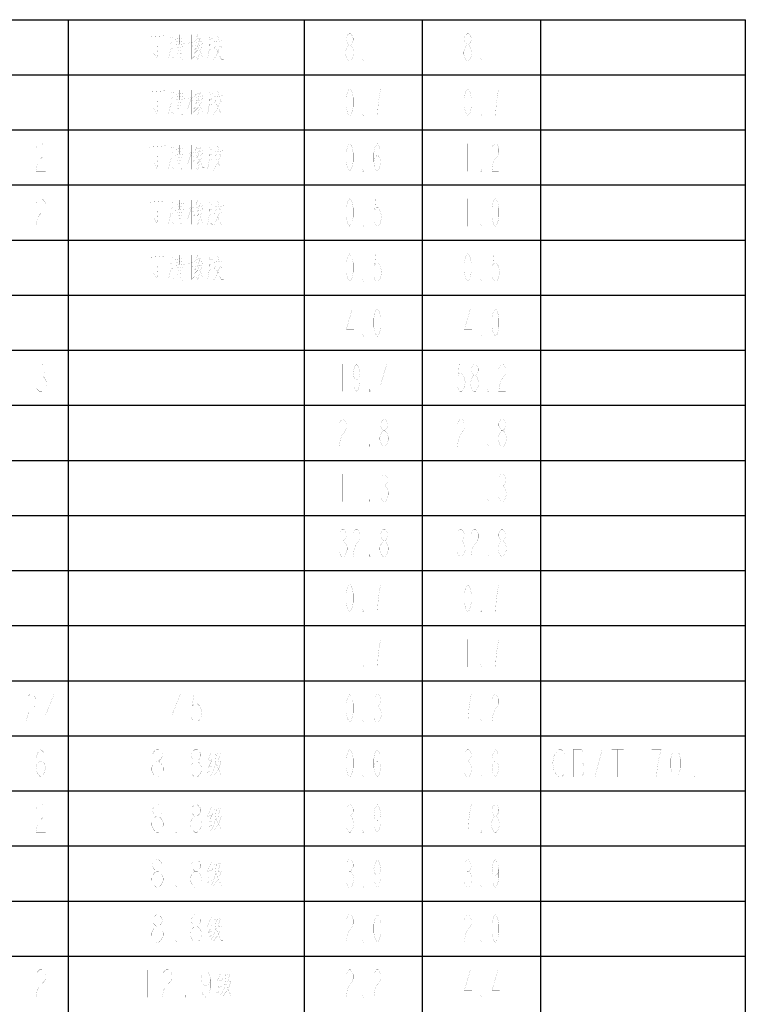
# Model space of a CAD drawing. Header units: millimetres. Extents: x 0 to 8480361154, y -14382841229 to 497.
# Tile 24 of 24: x 723 to 815, y 372 to 497. Entities that reach past the tile are written whole.
import ezdxf

# ---------------------------------------------------------------- set-up
doc = ezdxf.new("R2010")
doc.units = ezdxf.units.MM
doc.header["$LTSCALE"] = 16.335
doc.layers.get('0').update_dxf_attribs({"linetype": 'CONTINUOUS'})
doc.layers.add('040008810005_DXF_TABLE', color=7, linetype='CONTINUOUS')

# ---------------------------------------------------------------- blocks, each defined once
blk = doc.blocks.new('TABLE_BL1', base_point=(609.38, 251.64))
at = {"layer": '040008810005_DXF_TABLE', "color": 2, "linetype": 'Continuous'}
for p, q in [((634.87, 496.64), (814.87, 496.64)), ((728.87, 6.64), (728.87, 496.64)), ((758.87, 6.64), (758.87, 496.64)), ((773.87, 6.64), (773.87, 496.64)), ((788.87, 6.64), (788.87, 496.64)), ((814.87, 6.64), (814.87, 496.64)), ((634.87, 489.64), (814.87, 489.64)), ((634.87, 482.64), (814.87, 482.64)), ((634.87, 475.64), (814.87, 475.64)), ((634.87, 468.64), (814.87, 468.64)), ((634.87, 461.64), (814.87, 461.64)), ((634.87, 454.64), (814.87, 454.64)), ((634.87, 447.64), (814.87, 447.64)), ((634.87, 440.64), (814.87, 440.64)), ((634.87, 433.64), (814.87, 433.64)), ((634.87, 426.64), (814.87, 426.64)), ((634.87, 419.64), (814.87, 419.64)), ((634.87, 412.64), (814.87, 412.64)), ((634.87, 405.64), (814.87, 405.64)), ((634.87, 398.64), (814.87, 398.64)), ((634.87, 391.64), (814.87, 391.64)), ((634.87, 384.64), (814.87, 384.64)), ((634.87, 377.64), (814.87, 377.64))]:
    blk.add_line(p, q, dxfattribs=at)
at = {"layer": '040008810005_DXF_TABLE', "color": 5, "linetype": 'Continuous', "const_width": 0.01}
for points in [[(725.37, 494.89), (725.37, 491.39)], [(739.2, 494.44), (741.18, 494.61)], [(740.25, 494.5), (740.25, 493.42)], [(741.88, 494.61), (741.88, 492.97), (741.59, 491.67)], [(741.88, 494.38), (742.29, 494.44)], [(742.29, 494.61), (742.29, 491.73), (742, 491.9)], [(742.47, 494.16), (743.52, 494.33)], [(742.99, 494.72), (742.99, 493.54)], [(744.51, 494.72), (744.51, 491.62)], [(745.32, 494.72), (744.92, 493.88)], [(745.09, 494.16), (745.62, 494.33)], [(745.67, 494.38), (745.44, 493.88)], [(746.84, 494.38), (746.78, 492.92)], [(747.19, 494.38), (747.19, 491.62)], [(747.83, 494.67), (747.95, 494.16)], [(764.51, 493.43), (764.29, 493.73), (764.18, 494.02), (764.18, 494.31), (764.29, 494.6), (764.51, 494.89), (764.73, 494.89), (764.94, 494.6), (765.05, 494.31), (765.05, 494.02), (764.94, 493.73), (764.73, 493.43)], [(768.12, 494.89), (768.12, 491.39)], [(779.51, 493.43), (779.29, 493.73), (779.18, 494.02), (779.18, 494.31), (779.29, 494.6), (779.51, 494.89), (779.73, 494.89), (779.94, 494.6), (780.05, 494.31), (780.05, 494.02), (779.94, 493.73), (779.73, 493.43)], [(783.12, 494.89), (783.12, 491.39)], [(740.25, 493.42), (740.13, 491.73), (739.72, 492.41)], [(741.88, 493.65), (742.17, 493.76)], [(741.88, 492.97), (742.17, 493.03)], [(742.41, 493.42), (743.69, 493.59)], [(742.64, 493.82), (743.4, 493.93)], [(742.7, 493.2), (742.7, 491.56)], [(742.7, 493.09), (743.4, 493.2)], [(743.4, 493.26), (743.4, 491.51), (743.11, 491.84)], [(744.51, 493.71), (744.04, 492.3)], [(744.1, 493.65), (744.8, 493.82)], [(744.51, 493.48), (744.74, 493.2)], [(745.44, 493.82), (745.32, 493.26), (744.74, 492.63)], [(745.03, 493.76), (745.91, 493.93)], [(745.03, 493.88), (745.03, 493.2)], [(745.03, 493.31), (745.91, 493.48)], [(745.32, 493.2), (745.5, 492.8), (745.5, 492.3), (745.32, 491.56)], [(745.85, 493.14), (745.5, 492.69)], [(745.91, 493.99), (745.85, 493.48)], [(746.84, 494.16), (747.19, 494.22)], [(746.84, 493.48), (747.13, 493.59)], [(748.07, 493.2), (747.89, 492.52), (747.31, 491.51)], [(747.37, 493.82), (748.59, 493.99)], [(747.66, 493.54), (747.37, 492.92)], [(748.07, 493.65), (748.36, 493.03)], [(764.51, 491.39), (764.29, 491.68), (764.18, 491.98), (764.07, 492.27), (764.07, 492.56), (764.18, 492.85), (764.29, 493.14), (764.51, 493.43), (764.73, 493.43), (764.94, 493.14), (765.05, 492.85), (765.16, 492.56), (765.16, 492.27), (765.05, 491.98), (764.94, 491.68), (764.73, 491.39), (764.51, 491.39)], [(779.51, 491.39), (779.29, 491.68), (779.18, 491.98), (779.07, 492.27), (779.07, 492.56), (779.18, 492.85), (779.29, 493.14), (779.51, 493.43), (779.73, 493.43), (779.94, 493.14), (780.05, 492.85), (780.16, 492.56), (780.16, 492.27), (780.05, 491.98), (779.94, 491.68), (779.73, 491.39), (779.51, 491.39)], [(742.7, 492.69), (743.22, 492.8)], [(742.7, 492.3), (743.22, 492.35)], [(745.5, 492.63), (744.62, 491.73)], [(745.44, 492.92), (744.8, 492.3)], [(745.32, 491.56), (745.15, 491.84)], [(745.62, 492.69), (745.91, 491.9), (746.14, 491.9)], [(746.78, 492.92), (746.55, 491.56)], [(746.78, 492.86), (747.13, 492.92)], [(747.19, 491.56), (746.96, 491.79)], [(747.66, 492.97), (748.3, 491.62), (748.59, 491.62)], [(766.37, 491.39), (766.26, 491.39), (766.26, 491.68), (766.37, 491.39)], [(781.37, 491.39), (781.26, 491.39), (781.26, 491.68), (781.37, 491.39)], [(725.37, 487.89), (725.37, 484.39)], [(739.2, 487.44), (741.18, 487.61)], [(740.25, 487.5), (740.25, 486.42)], [(741.88, 487.61), (741.88, 485.97), (741.59, 484.67)], [(741.88, 487.38), (742.29, 487.44)], [(741.88, 486.65), (742.17, 486.76)], [(742.29, 487.61), (742.29, 484.73), (742, 484.9)], [(742.47, 487.16), (743.52, 487.33)], [(742.64, 486.82), (743.4, 486.93)], [(742.99, 487.72), (742.99, 486.54)], [(744.1, 486.65), (744.8, 486.82)], [(744.51, 487.72), (744.51, 484.62)], [(745.44, 486.82), (745.32, 486.26), (744.74, 485.63)], [(745.32, 487.72), (744.92, 486.88)], [(745.03, 486.76), (745.91, 486.93)], [(745.03, 486.88), (745.03, 486.2)], [(745.09, 487.16), (745.62, 487.33)], [(745.67, 487.38), (745.44, 486.88)], [(745.91, 486.99), (745.85, 486.48)], [(746.84, 487.38), (746.78, 485.92)], [(746.84, 487.16), (747.19, 487.22)], [(747.19, 487.38), (747.19, 484.62)], [(747.37, 486.82), (748.59, 486.99)], [(747.83, 487.67), (747.95, 487.16)], [(764.62, 484.39), (764.4, 484.68), (764.29, 484.98), (764.18, 485.56), (764.18, 486.73), (764.29, 487.31), (764.4, 487.6), (764.62, 487.89), (764.84, 487.6), (764.94, 487.31), (765.05, 486.73), (765.05, 485.56), (764.94, 484.98), (764.84, 484.68), (764.62, 484.39)], [(768.12, 484.39), (768.23, 485.85), (768.34, 486.73), (768.44, 487.31), (768.55, 487.89), (767.68, 487.89)], [(779.62, 484.39), (779.4, 484.68), (779.29, 484.98), (779.18, 485.56), (779.18, 486.73), (779.29, 487.31), (779.4, 487.6), (779.62, 487.89), (779.84, 487.6), (779.94, 487.31), (780.05, 486.73), (780.05, 485.56), (779.94, 484.98), (779.84, 484.68), (779.62, 484.39)], [(783.12, 484.39), (783.23, 485.85), (783.34, 486.73), (783.44, 487.31), (783.55, 487.89), (782.68, 487.89)], [(740.25, 486.42), (740.13, 484.73), (739.72, 485.41)], [(741.88, 485.97), (742.17, 486.03)], [(742.41, 486.42), (743.69, 486.59)], [(742.7, 486.2), (742.7, 484.56)], [(742.7, 486.09), (743.4, 486.2)], [(742.7, 485.69), (743.22, 485.8)], [(743.4, 486.26), (743.4, 484.51), (743.11, 484.84)], [(744.51, 486.71), (744.04, 485.3)], [(744.51, 486.48), (744.74, 486.2)], [(745.5, 485.63), (744.62, 484.73)], [(745.44, 485.92), (744.8, 485.3)], [(745.03, 486.31), (745.91, 486.48)], [(745.32, 486.2), (745.5, 485.8), (745.5, 485.3), (745.32, 484.56)], [(745.85, 486.14), (745.5, 485.69)], [(745.62, 485.69), (745.91, 484.9), (746.14, 484.9)], [(746.78, 485.92), (746.55, 484.56)], [(746.78, 485.86), (747.13, 485.92)], [(746.84, 486.48), (747.13, 486.59)], [(748.07, 486.2), (747.89, 485.52), (747.31, 484.51)], [(747.66, 486.54), (747.37, 485.92)], [(747.66, 485.97), (748.3, 484.62), (748.59, 484.62)], [(748.07, 486.65), (748.36, 486.03)], [(742.7, 485.3), (743.22, 485.35)], [(745.32, 484.56), (745.15, 484.84)], [(747.19, 484.56), (746.96, 484.79)], [(766.37, 484.39), (766.26, 484.39), (766.26, 484.68), (766.37, 484.39)], [(781.37, 484.39), (781.26, 484.39), (781.26, 484.68), (781.37, 484.39)], [(724.75, 480.31), (724.91, 480.6), (725.21, 480.89), (725.52, 480.89), (725.83, 480.6), (725.98, 480.31), (725.98, 479.73), (725.83, 479.43), (725.52, 479.14), (725.21, 478.85), (724.91, 478.27), (724.75, 477.39), (725.98, 477.39)], [(739.2, 480.44), (741.18, 480.61)], [(740.25, 480.5), (740.25, 479.42)], [(741.88, 480.61), (741.88, 478.97), (741.59, 477.67)], [(742.29, 480.61), (742.29, 477.73), (742, 477.9)], [(742.99, 480.72), (742.99, 479.54)], [(744.51, 480.72), (744.51, 477.62)], [(745.32, 480.72), (744.92, 479.88)], [(747.83, 480.67), (747.95, 480.16)], [(764.62, 477.39), (764.4, 477.68), (764.29, 477.98), (764.18, 478.56), (764.18, 479.73), (764.29, 480.31), (764.4, 480.6), (764.62, 480.89), (764.84, 480.6), (764.94, 480.31), (765.05, 479.73), (765.05, 478.56), (764.94, 477.98), (764.84, 477.68), (764.62, 477.39)], [(767.68, 478.56), (767.79, 479.14), (768.12, 479.43), (768.44, 479.14), (768.55, 478.56), (768.44, 477.98), (768.34, 477.68), (768.12, 477.39), (767.9, 477.68), (767.79, 477.98), (767.68, 478.56), (767.68, 479.73), (767.79, 480.31), (767.9, 480.6), (768.12, 480.89), (768.34, 480.6), (768.44, 480.31)], [(779.62, 480.89), (779.62, 477.39)], [(782.68, 480.31), (782.79, 480.6), (783.01, 480.89), (783.23, 480.89), (783.44, 480.6), (783.55, 480.31), (783.55, 479.73), (783.44, 479.43), (783.23, 479.14), (783.01, 478.85), (782.79, 478.27), (782.68, 477.39), (783.55, 477.39)], [(740.25, 479.42), (740.13, 477.73), (739.72, 478.41)], [(741.88, 480.38), (742.29, 480.44)], [(741.88, 479.65), (742.17, 479.76)], [(742.41, 479.42), (743.69, 479.59)], [(742.47, 480.16), (743.52, 480.33)], [(742.64, 479.82), (743.4, 479.93)], [(743.4, 479.26), (743.4, 477.51), (743.11, 477.84)], [(744.51, 479.71), (744.04, 478.3)], [(744.1, 479.65), (744.8, 479.82)], [(744.51, 479.48), (744.74, 479.2)], [(745.44, 479.82), (745.32, 479.26), (744.74, 478.63)], [(745.03, 479.76), (745.91, 479.93)], [(745.03, 479.88), (745.03, 479.2)], [(745.03, 479.31), (745.91, 479.48)], [(745.09, 480.16), (745.62, 480.33)], [(745.67, 480.38), (745.44, 479.88)], [(745.91, 479.99), (745.85, 479.48)], [(746.84, 480.38), (746.78, 478.92)], [(746.84, 480.16), (747.19, 480.22)], [(746.84, 479.48), (747.13, 479.59)], [(747.19, 480.38), (747.19, 477.62)], [(747.37, 479.82), (748.59, 479.99)], [(747.66, 479.54), (747.37, 478.92)], [(748.07, 479.65), (748.36, 479.03)], [(741.88, 478.97), (742.17, 479.03)], [(742.7, 479.2), (742.7, 477.56)], [(742.7, 479.09), (743.4, 479.2)], [(742.7, 478.69), (743.22, 478.8)], [(742.7, 478.3), (743.22, 478.35)], [(745.5, 478.63), (744.62, 477.73)], [(745.44, 478.92), (744.8, 478.3)], [(745.32, 479.2), (745.5, 478.8), (745.5, 478.3), (745.32, 477.56)], [(745.85, 479.14), (745.5, 478.69)], [(745.62, 478.69), (745.91, 477.9), (746.14, 477.9)], [(746.78, 478.92), (746.55, 477.56)], [(746.78, 478.86), (747.13, 478.92)], [(748.07, 479.2), (747.89, 478.52), (747.31, 477.51)], [(747.66, 478.97), (748.3, 477.62), (748.59, 477.62)], [(745.32, 477.56), (745.15, 477.84)], [(747.19, 477.56), (746.96, 477.79)], [(766.37, 477.39), (766.26, 477.39), (766.26, 477.68), (766.37, 477.39)], [(781.37, 477.39), (781.26, 477.39), (781.26, 477.68), (781.37, 477.39)], [(724.75, 473.31), (724.91, 473.6), (725.21, 473.89), (725.52, 473.89), (725.83, 473.6), (725.98, 473.31), (725.98, 472.73), (725.83, 472.43), (725.52, 472.14), (725.21, 471.85), (724.91, 471.27), (724.75, 470.39), (725.98, 470.39)], [(739.2, 473.44), (741.18, 473.61)], [(740.25, 473.5), (740.25, 472.42)], [(741.88, 473.61), (741.88, 471.97), (741.59, 470.67)], [(741.88, 473.38), (742.29, 473.44)], [(742.29, 473.61), (742.29, 470.73), (742, 470.9)], [(742.47, 473.16), (743.52, 473.33)], [(742.99, 473.72), (742.99, 472.54)], [(744.51, 473.72), (744.51, 470.62)], [(745.32, 473.72), (744.92, 472.88)], [(745.09, 473.16), (745.62, 473.33)], [(745.67, 473.38), (745.44, 472.88)], [(745.91, 472.99), (745.85, 472.48)], [(746.84, 473.38), (746.78, 471.92)], [(746.84, 473.16), (747.19, 473.22)], [(747.19, 473.38), (747.19, 470.62)], [(747.37, 472.82), (748.59, 472.99)], [(747.83, 473.67), (747.95, 473.16)], [(764.62, 470.39), (764.4, 470.68), (764.29, 470.98), (764.18, 471.56), (764.18, 472.73), (764.29, 473.31), (764.4, 473.6), (764.62, 473.89), (764.84, 473.6), (764.94, 473.31), (765.05, 472.73), (765.05, 471.56), (764.94, 470.98), (764.84, 470.68), (764.62, 470.39)], [(768.55, 473.89), (767.9, 473.89), (767.79, 472.43), (768.01, 472.73), (768.23, 472.73), (768.44, 472.43), (768.55, 472.14), (768.66, 471.56), (768.55, 470.98), (768.44, 470.68), (768.23, 470.39), (768.01, 470.39), (767.79, 470.68), (767.68, 470.98)], [(779.62, 473.89), (779.62, 470.39)], [(783.12, 470.39), (782.9, 470.68), (782.79, 470.98), (782.68, 471.56), (782.68, 472.73), (782.79, 473.31), (782.9, 473.6), (783.12, 473.89), (783.34, 473.6), (783.44, 473.31), (783.55, 472.73), (783.55, 471.56), (783.44, 470.98), (783.34, 470.68), (783.12, 470.39)], [(740.25, 472.42), (740.13, 470.73), (739.72, 471.41)], [(741.88, 472.65), (742.17, 472.76)], [(741.88, 471.97), (742.17, 472.03)], [(742.41, 472.42), (743.69, 472.59)], [(742.64, 472.82), (743.4, 472.93)], [(742.7, 472.2), (742.7, 470.56)], [(742.7, 472.09), (743.4, 472.2)], [(742.7, 471.69), (743.22, 471.8)], [(743.4, 472.26), (743.4, 470.51), (743.11, 470.84)], [(744.51, 472.71), (744.04, 471.3)], [(744.1, 472.65), (744.8, 472.82)], [(744.51, 472.48), (744.74, 472.2)], [(745.44, 472.82), (745.32, 472.26), (744.74, 471.63)], [(745.44, 471.92), (744.8, 471.3)], [(745.03, 472.76), (745.91, 472.93)], [(745.03, 472.88), (745.03, 472.2)], [(745.03, 472.31), (745.91, 472.48)], [(745.32, 472.2), (745.5, 471.8), (745.5, 471.3), (745.32, 470.56)], [(745.85, 472.14), (745.5, 471.69)], [(746.78, 471.92), (746.55, 470.56)], [(746.78, 471.86), (747.13, 471.92)], [(746.84, 472.48), (747.13, 472.59)], [(748.07, 472.2), (747.89, 471.52), (747.31, 470.51)], [(747.66, 472.54), (747.37, 471.92)], [(747.66, 471.97), (748.3, 470.62), (748.59, 470.62)], [(748.07, 472.65), (748.36, 472.03)], [(742.7, 471.3), (743.22, 471.35)], [(745.5, 471.63), (744.62, 470.73)], [(745.32, 470.56), (745.15, 470.84)], [(745.62, 471.69), (745.91, 470.9), (746.14, 470.9)], [(747.19, 470.56), (746.96, 470.79)], [(766.37, 470.39), (766.26, 470.39), (766.26, 470.68), (766.37, 470.39)], [(781.37, 470.39), (781.26, 470.39), (781.26, 470.68), (781.37, 470.39)], [(725.37, 466.89), (725.37, 463.39)], [(764.62, 463.39), (764.4, 463.68), (764.29, 463.98), (764.18, 464.56), (764.18, 465.73), (764.29, 466.31), (764.4, 466.6), (764.62, 466.89), (764.84, 466.6), (764.94, 466.31), (765.05, 465.73), (765.05, 464.56), (764.94, 463.98), (764.84, 463.68), (764.62, 463.39)], [(768.55, 466.89), (767.9, 466.89), (767.79, 465.43), (768.01, 465.73), (768.23, 465.73), (768.44, 465.43), (768.55, 465.14), (768.66, 464.56), (768.55, 463.98), (768.44, 463.68), (768.23, 463.39), (768.01, 463.39), (767.79, 463.68), (767.68, 463.98)], [(779.62, 463.39), (779.4, 463.68), (779.29, 463.98), (779.18, 464.56), (779.18, 465.73), (779.29, 466.31), (779.4, 466.6), (779.62, 466.89), (779.84, 466.6), (779.94, 466.31), (780.05, 465.73), (780.05, 464.56), (779.94, 463.98), (779.84, 463.68), (779.62, 463.39)], [(783.55, 466.89), (782.9, 466.89), (782.79, 465.43), (783.01, 465.73), (783.23, 465.73), (783.44, 465.43), (783.55, 465.14), (783.66, 464.56), (783.55, 463.98), (783.44, 463.68), (783.23, 463.39), (783.01, 463.39), (782.79, 463.68), (782.68, 463.98)], [(739.2, 466.44), (741.18, 466.61)], [(740.25, 466.5), (740.25, 465.42)], [(741.88, 466.61), (741.88, 464.97), (741.59, 463.67)], [(741.88, 466.38), (742.29, 466.44)], [(741.88, 465.65), (742.17, 465.76)], [(742.29, 466.61), (742.29, 463.73), (742, 463.9)], [(742.41, 465.42), (743.69, 465.59)], [(742.47, 466.16), (743.52, 466.33)], [(742.64, 465.82), (743.4, 465.93)], [(742.99, 466.72), (742.99, 465.54)], [(744.51, 465.71), (744.04, 464.3)], [(744.1, 465.65), (744.8, 465.82)], [(744.51, 466.72), (744.51, 463.62)], [(744.51, 465.48), (744.74, 465.2)], [(745.44, 465.82), (745.32, 465.26), (744.74, 464.63)], [(745.32, 466.72), (744.92, 465.88)], [(745.03, 465.76), (745.91, 465.93)], [(745.03, 465.88), (745.03, 465.2)], [(745.03, 465.31), (745.91, 465.48)], [(745.09, 466.16), (745.62, 466.33)], [(745.67, 466.38), (745.44, 465.88)], [(745.91, 465.99), (745.85, 465.48)], [(746.84, 466.38), (746.78, 464.92)], [(746.84, 466.16), (747.19, 466.22)], [(746.84, 465.48), (747.13, 465.59)], [(747.19, 466.38), (747.19, 463.62)], [(747.37, 465.82), (748.59, 465.99)], [(747.66, 465.54), (747.37, 464.92)], [(747.83, 466.67), (747.95, 466.16)], [(748.07, 465.65), (748.36, 465.03)], [(740.25, 465.42), (740.13, 463.73), (739.72, 464.41)], [(741.88, 464.97), (742.17, 465.03)], [(742.7, 465.2), (742.7, 463.56)], [(742.7, 465.09), (743.4, 465.2)], [(742.7, 464.69), (743.22, 464.8)], [(742.7, 464.3), (743.22, 464.35)], [(743.4, 465.26), (743.4, 463.51), (743.11, 463.84)], [(745.5, 464.63), (744.62, 463.73)], [(745.44, 464.92), (744.8, 464.3)], [(745.32, 465.2), (745.5, 464.8), (745.5, 464.3), (745.32, 463.56)], [(745.85, 465.14), (745.5, 464.69)], [(745.62, 464.69), (745.91, 463.9), (746.14, 463.9)], [(746.78, 464.92), (746.55, 463.56)], [(746.78, 464.86), (747.13, 464.92)], [(748.07, 465.2), (747.89, 464.52), (747.31, 463.51)], [(747.66, 464.97), (748.3, 463.62), (748.59, 463.62)], [(745.32, 463.56), (745.15, 463.84)], [(747.19, 463.56), (746.96, 463.79)], [(766.37, 463.39), (766.26, 463.39), (766.26, 463.68), (766.37, 463.39)], [(781.37, 463.39), (781.26, 463.39), (781.26, 463.68), (781.37, 463.39)], [(725.37, 459.89), (725.37, 456.39)], [(764.94, 456.39), (764.94, 459.89), (764.18, 457.27), (765.16, 457.27)], [(768.12, 456.39), (767.9, 456.68), (767.79, 456.98), (767.68, 457.56), (767.68, 458.73), (767.79, 459.31), (767.9, 459.6), (768.12, 459.89), (768.34, 459.6), (768.44, 459.31), (768.55, 458.73), (768.55, 457.56), (768.44, 456.98), (768.34, 456.68), (768.12, 456.39)], [(779.94, 456.39), (779.94, 459.89), (779.18, 457.27), (780.16, 457.27)], [(783.12, 456.39), (782.9, 456.68), (782.79, 456.98), (782.68, 457.56), (782.68, 458.73), (782.79, 459.31), (782.9, 459.6), (783.12, 459.89), (783.34, 459.6), (783.44, 459.31), (783.55, 458.73), (783.55, 457.56), (783.44, 456.98), (783.34, 456.68), (783.12, 456.39)], [(766.37, 456.39), (766.26, 456.39), (766.26, 456.68), (766.37, 456.39)], [(781.37, 456.39), (781.26, 456.39), (781.26, 456.68), (781.37, 456.39)], [(724.91, 452.6), (725.21, 452.89), (725.52, 452.89), (725.83, 452.6), (725.98, 452.31), (725.98, 452.02), (725.83, 451.73), (725.52, 451.43), (725.83, 451.14), (725.98, 450.85), (726.13, 450.56), (726.13, 450.27), (725.98, 449.98), (725.83, 449.68), (725.52, 449.39), (725.21, 449.39), (724.91, 449.68), (724.75, 449.98)], [(763.74, 452.89), (763.74, 449.39)], [(765.93, 451.73), (765.82, 451.14), (765.49, 450.85), (765.16, 451.14), (765.05, 451.73), (765.16, 452.31), (765.27, 452.6), (765.49, 452.89), (765.71, 452.6), (765.82, 452.31), (765.93, 451.73), (765.93, 450.56), (765.82, 449.98), (765.71, 449.68), (765.49, 449.39), (765.27, 449.68), (765.16, 449.98)], [(769.32, 449.39), (769.32, 452.89), (768.55, 450.27), (769.54, 450.27)], [(779.18, 452.89), (778.52, 452.89), (778.41, 451.43), (778.63, 451.73), (778.85, 451.73), (779.07, 451.43), (779.18, 451.14), (779.29, 450.56), (779.18, 449.98), (779.07, 449.68), (778.85, 449.39), (778.63, 449.39), (778.41, 449.68), (778.3, 449.98)], [(780.38, 451.43), (780.16, 451.73), (780.05, 452.02), (780.05, 452.31), (780.16, 452.6), (780.38, 452.89), (780.6, 452.89), (780.82, 452.6), (780.93, 452.31), (780.93, 452.02), (780.82, 451.73), (780.6, 451.43)], [(783.55, 452.31), (783.66, 452.6), (783.88, 452.89), (784.1, 452.89), (784.32, 452.6), (784.43, 452.31), (784.43, 451.73), (784.32, 451.43), (784.1, 451.14), (783.88, 450.85), (783.66, 450.27), (783.55, 449.39), (784.43, 449.39)], [(725.21, 451.43), (725.52, 451.43)], [(780.38, 449.39), (780.16, 449.68), (780.05, 449.98), (779.94, 450.27), (779.94, 450.56), (780.05, 450.85), (780.16, 451.14), (780.38, 451.43), (780.6, 451.43), (780.82, 451.14), (780.93, 450.85), (781.04, 450.56), (781.04, 450.27), (780.93, 449.98), (780.82, 449.68), (780.6, 449.39), (780.38, 449.39)], [(767.24, 449.39), (767.13, 449.39), (767.13, 449.68), (767.24, 449.39)], [(782.24, 449.39), (782.13, 449.39), (782.13, 449.68), (782.24, 449.39)], [(725.37, 445.89), (725.37, 442.39)], [(763.3, 445.31), (763.41, 445.6), (763.63, 445.89), (763.85, 445.89), (764.07, 445.6), (764.18, 445.31), (764.18, 444.73), (764.07, 444.43), (763.85, 444.14), (763.63, 443.85), (763.41, 443.27), (763.3, 442.39), (764.18, 442.39)], [(765.49, 445.89), (765.49, 442.39)], [(768.88, 444.43), (768.66, 444.73), (768.55, 445.02), (768.55, 445.31), (768.66, 445.6), (768.88, 445.89), (769.1, 445.89), (769.32, 445.6), (769.43, 445.31), (769.43, 445.02), (769.32, 444.73), (769.1, 444.43)], [(778.3, 445.31), (778.41, 445.6), (778.63, 445.89), (778.85, 445.89), (779.07, 445.6), (779.18, 445.31), (779.18, 444.73), (779.07, 444.43), (778.85, 444.14), (778.63, 443.85), (778.41, 443.27), (778.3, 442.39), (779.18, 442.39)], [(780.49, 445.89), (780.49, 442.39)], [(783.88, 444.43), (783.66, 444.73), (783.55, 445.02), (783.55, 445.31), (783.66, 445.6), (783.88, 445.89), (784.1, 445.89), (784.32, 445.6), (784.43, 445.31), (784.43, 445.02), (784.32, 444.73), (784.1, 444.43)], [(768.88, 442.39), (768.66, 442.68), (768.55, 442.98), (768.44, 443.27), (768.44, 443.56), (768.55, 443.85), (768.66, 444.14), (768.88, 444.43), (769.1, 444.43), (769.32, 444.14), (769.43, 443.85), (769.54, 443.56), (769.54, 443.27), (769.43, 442.98), (769.32, 442.68), (769.1, 442.39), (768.88, 442.39)], [(783.88, 442.39), (783.66, 442.68), (783.55, 442.98), (783.44, 443.27), (783.44, 443.56), (783.55, 443.85), (783.66, 444.14), (783.88, 444.43), (784.1, 444.43), (784.32, 444.14), (784.43, 443.85), (784.54, 443.56), (784.54, 443.27), (784.43, 442.98), (784.32, 442.68), (784.1, 442.39), (783.88, 442.39)], [(767.24, 442.39), (767.13, 442.39), (767.13, 442.68), (767.24, 442.39)], [(782.24, 442.39), (782.13, 442.39), (782.13, 442.68), (782.24, 442.39)], [(725.37, 438.89), (725.37, 435.39)], [(763.74, 438.89), (763.74, 435.39)], [(765.49, 438.89), (765.49, 435.39)], [(768.66, 438.6), (768.88, 438.89), (769.1, 438.89), (769.32, 438.6), (769.43, 438.31), (769.43, 438.02), (769.32, 437.73), (769.1, 437.43), (769.32, 437.14), (769.43, 436.85), (769.54, 436.56), (769.54, 436.27), (769.43, 435.98), (769.32, 435.68), (769.1, 435.39), (768.88, 435.39), (768.66, 435.68), (768.55, 435.98)], [(778.74, 438.89), (778.74, 435.39)], [(780.49, 438.89), (780.49, 435.39)], [(783.66, 438.6), (783.88, 438.89), (784.1, 438.89), (784.32, 438.6), (784.43, 438.31), (784.43, 438.02), (784.32, 437.73), (784.1, 437.43), (784.32, 437.14), (784.43, 436.85), (784.54, 436.56), (784.54, 436.27), (784.43, 435.98), (784.32, 435.68), (784.1, 435.39), (783.88, 435.39), (783.66, 435.68), (783.55, 435.98)], [(768.88, 437.43), (769.1, 437.43)], [(783.88, 437.43), (784.1, 437.43)], [(767.24, 435.39), (767.13, 435.39), (767.13, 435.68), (767.24, 435.39)], [(782.24, 435.39), (782.13, 435.39), (782.13, 435.68), (782.24, 435.39)], [(725.37, 431.89), (725.37, 428.39)], [(763.41, 431.6), (763.63, 431.89), (763.85, 431.89), (764.07, 431.6), (764.18, 431.31), (764.18, 431.02), (764.07, 430.73), (763.85, 430.43), (764.07, 430.14), (764.18, 429.85), (764.29, 429.56), (764.29, 429.27), (764.18, 428.98), (764.07, 428.68), (763.85, 428.39), (763.63, 428.39), (763.41, 428.68), (763.3, 428.98)], [(765.05, 431.31), (765.16, 431.6), (765.38, 431.89), (765.6, 431.89), (765.82, 431.6), (765.93, 431.31), (765.93, 430.73), (765.82, 430.43), (765.6, 430.14), (765.38, 429.85), (765.16, 429.27), (765.05, 428.39), (765.93, 428.39)], [(768.88, 430.43), (768.66, 430.73), (768.55, 431.02), (768.55, 431.31), (768.66, 431.6), (768.88, 431.89), (769.1, 431.89), (769.32, 431.6), (769.43, 431.31), (769.43, 431.02), (769.32, 430.73), (769.1, 430.43)], [(778.41, 431.6), (778.63, 431.89), (778.85, 431.89), (779.07, 431.6), (779.18, 431.31), (779.18, 431.02), (779.07, 430.73), (778.85, 430.43), (779.07, 430.14), (779.18, 429.85), (779.29, 429.56), (779.29, 429.27), (779.18, 428.98), (779.07, 428.68), (778.85, 428.39), (778.63, 428.39), (778.41, 428.68), (778.3, 428.98)], [(780.05, 431.31), (780.16, 431.6), (780.38, 431.89), (780.6, 431.89), (780.82, 431.6), (780.93, 431.31), (780.93, 430.73), (780.82, 430.43), (780.6, 430.14), (780.38, 429.85), (780.16, 429.27), (780.05, 428.39), (780.93, 428.39)], [(783.88, 430.43), (783.66, 430.73), (783.55, 431.02), (783.55, 431.31), (783.66, 431.6), (783.88, 431.89), (784.1, 431.89), (784.32, 431.6), (784.43, 431.31), (784.43, 431.02), (784.32, 430.73), (784.1, 430.43)], [(763.63, 430.43), (763.85, 430.43)], [(768.88, 428.39), (768.66, 428.68), (768.55, 428.98), (768.44, 429.27), (768.44, 429.56), (768.55, 429.85), (768.66, 430.14), (768.88, 430.43), (769.1, 430.43), (769.32, 430.14), (769.43, 429.85), (769.54, 429.56), (769.54, 429.27), (769.43, 428.98), (769.32, 428.68), (769.1, 428.39), (768.88, 428.39)], [(778.63, 430.43), (778.85, 430.43)], [(783.88, 428.39), (783.66, 428.68), (783.55, 428.98), (783.44, 429.27), (783.44, 429.56), (783.55, 429.85), (783.66, 430.14), (783.88, 430.43), (784.1, 430.43), (784.32, 430.14), (784.43, 429.85), (784.54, 429.56), (784.54, 429.27), (784.43, 428.98), (784.32, 428.68), (784.1, 428.39), (783.88, 428.39)], [(767.24, 428.39), (767.13, 428.39), (767.13, 428.68), (767.24, 428.39)], [(782.24, 428.39), (782.13, 428.39), (782.13, 428.68), (782.24, 428.39)], [(725.37, 424.89), (725.37, 421.39)], [(764.62, 421.39), (764.4, 421.68), (764.29, 421.98), (764.18, 422.56), (764.18, 423.73), (764.29, 424.31), (764.4, 424.6), (764.62, 424.89), (764.84, 424.6), (764.94, 424.31), (765.05, 423.73), (765.05, 422.56), (764.94, 421.98), (764.84, 421.68), (764.62, 421.39)], [(768.12, 421.39), (768.23, 422.85), (768.34, 423.73), (768.44, 424.31), (768.55, 424.89), (767.68, 424.89)], [(779.62, 421.39), (779.4, 421.68), (779.29, 421.98), (779.18, 422.56), (779.18, 423.73), (779.29, 424.31), (779.4, 424.6), (779.62, 424.89), (779.84, 424.6), (779.94, 424.31), (780.05, 423.73), (780.05, 422.56), (779.94, 421.98), (779.84, 421.68), (779.62, 421.39)], [(783.12, 421.39), (783.23, 422.85), (783.34, 423.73), (783.44, 424.31), (783.55, 424.89), (782.68, 424.89)], [(766.37, 421.39), (766.26, 421.39), (766.26, 421.68), (766.37, 421.39)], [(781.37, 421.39), (781.26, 421.39), (781.26, 421.68), (781.37, 421.39)], [(725.37, 417.89), (725.37, 414.39)], [(764.62, 417.89), (764.62, 414.39)], [(768.12, 414.39), (768.23, 415.85), (768.34, 416.73), (768.44, 417.31), (768.55, 417.89), (767.68, 417.89)], [(779.62, 417.89), (779.62, 414.39)], [(783.12, 414.39), (783.23, 415.85), (783.34, 416.73), (783.44, 417.31), (783.55, 417.89), (782.68, 417.89)], [(766.37, 414.39), (766.26, 414.39), (766.26, 414.68), (766.37, 414.39)], [(781.37, 414.39), (781.26, 414.39), (781.26, 414.68), (781.37, 414.39)], [(723.53, 410.31), (723.68, 410.6), (723.99, 410.89), (724.29, 410.89), (724.6, 410.6), (724.75, 410.31), (724.75, 409.73), (724.6, 409.43), (724.29, 409.14), (723.99, 408.85), (723.68, 408.27), (723.53, 407.39), (724.75, 407.39)], [(727.05, 407.39), (727.05, 410.89), (725.98, 408.27), (727.36, 408.27)], [(743.1, 407.39), (743.1, 410.89), (742.03, 408.27), (743.41, 408.27)], [(745.7, 410.89), (744.79, 410.89), (744.63, 409.43), (744.94, 409.73), (745.24, 409.73), (745.55, 409.43), (745.7, 409.14), (745.86, 408.56), (745.7, 407.98), (745.55, 407.68), (745.24, 407.39), (744.94, 407.39), (744.63, 407.68), (744.48, 407.98)], [(764.62, 407.39), (764.4, 407.68), (764.29, 407.98), (764.18, 408.56), (764.18, 409.73), (764.29, 410.31), (764.4, 410.6), (764.62, 410.89), (764.84, 410.6), (764.94, 410.31), (765.05, 409.73), (765.05, 408.56), (764.94, 407.98), (764.84, 407.68), (764.62, 407.39)], [(767.79, 410.6), (768.01, 410.89), (768.23, 410.89), (768.44, 410.6), (768.55, 410.31), (768.55, 410.02), (768.44, 409.73), (768.23, 409.43), (768.44, 409.14), (768.55, 408.85), (768.66, 408.56), (768.66, 408.27), (768.55, 407.98), (768.44, 407.68), (768.23, 407.39), (768.01, 407.39), (767.79, 407.68), (767.68, 407.98)], [(779.62, 407.39), (779.73, 408.85), (779.84, 409.73), (779.94, 410.31), (780.05, 410.89), (779.18, 410.89)], [(782.68, 410.31), (782.79, 410.6), (783.01, 410.89), (783.23, 410.89), (783.44, 410.6), (783.55, 410.31), (783.55, 409.73), (783.44, 409.43), (783.23, 409.14), (783.01, 408.85), (782.79, 408.27), (782.68, 407.39), (783.55, 407.39)], [(768.01, 409.43), (768.23, 409.43)], [(766.37, 407.39), (766.26, 407.39), (766.26, 407.68), (766.37, 407.39)], [(781.37, 407.39), (781.26, 407.39), (781.26, 407.68), (781.37, 407.39)], [(724.75, 401.56), (724.91, 402.14), (725.37, 402.43), (725.83, 402.14), (725.98, 401.56), (725.83, 400.98), (725.67, 400.68), (725.37, 400.39), (725.06, 400.68), (724.91, 400.98), (724.75, 401.56), (724.75, 402.73), (724.91, 403.31), (725.06, 403.6), (725.37, 403.89), (725.67, 403.6), (725.83, 403.31)], [(740.04, 402.43), (739.73, 402.73), (739.58, 403.02), (739.58, 403.31), (739.73, 403.6), (740.04, 403.89), (740.34, 403.89), (740.65, 403.6), (740.8, 403.31), (740.8, 403.02), (740.65, 402.73), (740.34, 402.43)], [(744.94, 402.43), (744.63, 402.73), (744.48, 403.02), (744.48, 403.31), (744.63, 403.6), (744.94, 403.89), (745.24, 403.89), (745.55, 403.6), (745.7, 403.31), (745.7, 403.02), (745.55, 402.73), (745.24, 402.43)], [(747.02, 403.55), (746.55, 402.42)], [(747.66, 403.22), (747.48, 401.69), (747.25, 401.07), (746.96, 400.62)], [(747.37, 403.27), (748.12, 403.38)], [(748.18, 403.44), (747.89, 402.37)], [(764.62, 400.39), (764.4, 400.68), (764.29, 400.98), (764.18, 401.56), (764.18, 402.73), (764.29, 403.31), (764.4, 403.6), (764.62, 403.89), (764.84, 403.6), (764.94, 403.31), (765.05, 402.73), (765.05, 401.56), (764.94, 400.98), (764.84, 400.68), (764.62, 400.39)], [(767.68, 401.56), (767.79, 402.14), (768.12, 402.43), (768.44, 402.14), (768.55, 401.56), (768.44, 400.98), (768.34, 400.68), (768.12, 400.39), (767.9, 400.68), (767.79, 400.98), (767.68, 401.56), (767.68, 402.73), (767.79, 403.31), (767.9, 403.6), (768.12, 403.89), (768.34, 403.6), (768.44, 403.31)], [(779.29, 403.6), (779.51, 403.89), (779.73, 403.89), (779.94, 403.6), (780.05, 403.31), (780.05, 403.02), (779.94, 402.73), (779.73, 402.43), (779.94, 402.14), (780.05, 401.85), (780.16, 401.56), (780.16, 401.27), (780.05, 400.98), (779.94, 400.68), (779.73, 400.39), (779.51, 400.39), (779.29, 400.68), (779.18, 400.98)], [(782.68, 401.56), (782.79, 402.14), (783.12, 402.43), (783.44, 402.14), (783.55, 401.56), (783.44, 400.98), (783.34, 400.68), (783.12, 400.39), (782.9, 400.68), (782.79, 400.98), (782.68, 401.56), (782.68, 402.73), (782.79, 403.31), (782.9, 403.6), (783.12, 403.89), (783.34, 403.6), (783.44, 403.31)], [(791.32, 402.14), (791.93, 402.14), (791.93, 400.98), (791.78, 400.68), (791.47, 400.39), (791.16, 400.39), (790.86, 400.68), (790.7, 400.98), (790.55, 401.27), (790.4, 402.14), (790.55, 403.02), (790.7, 403.31), (790.86, 403.6), (791.16, 403.89), (791.47, 403.89), (791.78, 403.6), (791.93, 403.31)], [(793, 403.89), (793, 400.39), (794.07, 400.39), (794.23, 400.68), (794.38, 400.98), (794.38, 401.85), (794.23, 402.14), (794.07, 402.43), (794.23, 402.73), (794.23, 403.6), (794.07, 403.89), (793, 403.89)], [(795.76, 400.39), (796.68, 403.89)], [(797.9, 403.89), (799.43, 403.89)], [(798.67, 403.89), (798.67, 400.39)], [(803.57, 400.39), (803.72, 401.85), (803.87, 402.73), (804.03, 403.31), (804.18, 403.89), (802.95, 403.89)], [(806.02, 400.39), (805.71, 400.68), (805.56, 400.98), (805.4, 401.56), (805.4, 402.73), (805.56, 403.31), (805.71, 403.6), (806.02, 403.89), (806.32, 403.6), (806.48, 403.31), (806.63, 402.73), (806.63, 401.56), (806.48, 400.98), (806.32, 400.68), (806.02, 400.39)], [(810.92, 403.89), (810.92, 400.39)], [(740.04, 400.39), (739.73, 400.68), (739.58, 400.98), (739.43, 401.27), (739.43, 401.56), (739.58, 401.85), (739.73, 402.14), (740.04, 402.43), (740.34, 402.43), (740.65, 402.14), (740.8, 401.85), (740.96, 401.56), (740.96, 401.27), (740.8, 400.98), (740.65, 400.68), (740.34, 400.39), (740.04, 400.39)], [(744.94, 400.39), (744.63, 400.68), (744.48, 400.98), (744.33, 401.27), (744.33, 401.56), (744.48, 401.85), (744.63, 402.14), (744.94, 402.43), (745.24, 402.43), (745.55, 402.14), (745.7, 401.85), (745.86, 401.56), (745.86, 401.27), (745.7, 400.98), (745.55, 400.68), (745.24, 400.39), (744.94, 400.39)], [(746.49, 402.37), (747.13, 402.59)], [(746.61, 401.63), (747.13, 401.8)], [(747.25, 402.82), (746.67, 401.63)], [(748.3, 402.48), (747.95, 401.41), (747.31, 400.56)], [(747.6, 402.2), (748.3, 400.62), (748.53, 400.62)], [(747.83, 402.37), (748.24, 402.42)], [(779.51, 402.43), (779.73, 402.43)], [(793, 402.43), (794.07, 402.43)], [(742.64, 400.39), (742.49, 400.39), (742.49, 400.68), (742.64, 400.39)], [(746.49, 400.96), (747.13, 401.3)], [(766.37, 400.39), (766.26, 400.39), (766.26, 400.68), (766.37, 400.39)], [(781.37, 400.39), (781.26, 400.39), (781.26, 400.68), (781.37, 400.39)], [(808.47, 400.39), (808.31, 400.39), (808.31, 400.68), (808.47, 400.39)], [(724.75, 396.31), (724.91, 396.6), (725.21, 396.89), (725.52, 396.89), (725.83, 396.6), (725.98, 396.31), (725.98, 395.73), (725.83, 395.43), (725.52, 395.14), (725.21, 394.85), (724.91, 394.27), (724.75, 393.39), (725.98, 393.39)], [(740.04, 395.43), (739.73, 395.73), (739.58, 396.02), (739.58, 396.31), (739.73, 396.6), (740.04, 396.89), (740.34, 396.89), (740.65, 396.6), (740.8, 396.31), (740.8, 396.02), (740.65, 395.73), (740.34, 395.43)], [(744.94, 395.43), (744.63, 395.73), (744.48, 396.02), (744.48, 396.31), (744.63, 396.6), (744.94, 396.89), (745.24, 396.89), (745.55, 396.6), (745.7, 396.31), (745.7, 396.02), (745.55, 395.73), (745.24, 395.43)], [(764.29, 396.6), (764.51, 396.89), (764.73, 396.89), (764.94, 396.6), (765.05, 396.31), (765.05, 396.02), (764.94, 395.73), (764.73, 395.43), (764.94, 395.14), (765.05, 394.85), (765.16, 394.56), (765.16, 394.27), (765.05, 393.98), (764.94, 393.68), (764.73, 393.39), (764.51, 393.39), (764.29, 393.68), (764.18, 393.98)], [(768.55, 395.73), (768.44, 395.14), (768.12, 394.85), (767.79, 395.14), (767.68, 395.73), (767.79, 396.31), (767.9, 396.6), (768.12, 396.89), (768.34, 396.6), (768.44, 396.31), (768.55, 395.73), (768.55, 394.56), (768.44, 393.98), (768.34, 393.68), (768.12, 393.39), (767.9, 393.68), (767.79, 393.98)], [(779.62, 393.39), (779.73, 394.85), (779.84, 395.73), (779.94, 396.31), (780.05, 396.89), (779.18, 396.89)], [(783.01, 395.43), (782.79, 395.73), (782.68, 396.02), (782.68, 396.31), (782.79, 396.6), (783.01, 396.89), (783.23, 396.89), (783.44, 396.6), (783.55, 396.31), (783.55, 396.02), (783.44, 395.73), (783.23, 395.43)], [(740.04, 393.39), (739.73, 393.68), (739.58, 393.98), (739.43, 394.27), (739.43, 394.56), (739.58, 394.85), (739.73, 395.14), (740.04, 395.43), (740.34, 395.43), (740.65, 395.14), (740.8, 394.85), (740.96, 394.56), (740.96, 394.27), (740.8, 393.98), (740.65, 393.68), (740.34, 393.39), (740.04, 393.39)], [(744.94, 393.39), (744.63, 393.68), (744.48, 393.98), (744.33, 394.27), (744.33, 394.56), (744.48, 394.85), (744.63, 395.14), (744.94, 395.43), (745.24, 395.43), (745.55, 395.14), (745.7, 394.85), (745.86, 394.56), (745.86, 394.27), (745.7, 393.98), (745.55, 393.68), (745.24, 393.39), (744.94, 393.39)], [(746.49, 395.37), (747.13, 395.59)], [(747.02, 396.55), (746.55, 395.42)], [(747.25, 395.82), (746.67, 394.63)], [(747.66, 396.22), (747.48, 394.69), (747.25, 394.07), (746.96, 393.62)], [(748.3, 395.48), (747.95, 394.41), (747.31, 393.56)], [(747.37, 396.27), (748.12, 396.38)], [(747.83, 395.37), (748.24, 395.42)], [(748.18, 396.44), (747.89, 395.37)], [(764.51, 395.43), (764.73, 395.43)], [(783.01, 393.39), (782.79, 393.68), (782.68, 393.98), (782.57, 394.27), (782.57, 394.56), (782.68, 394.85), (782.79, 395.14), (783.01, 395.43), (783.23, 395.43), (783.44, 395.14), (783.55, 394.85), (783.66, 394.56), (783.66, 394.27), (783.55, 393.98), (783.44, 393.68), (783.23, 393.39), (783.01, 393.39)], [(746.49, 393.96), (747.13, 394.3)], [(746.61, 394.63), (747.13, 394.8)], [(747.6, 395.2), (748.3, 393.62), (748.53, 393.62)], [(742.64, 393.39), (742.49, 393.39), (742.49, 393.68), (742.64, 393.39)], [(766.37, 393.39), (766.26, 393.39), (766.26, 393.68), (766.37, 393.39)], [(781.37, 393.39), (781.26, 393.39), (781.26, 393.68), (781.37, 393.39)], [(725.37, 389.89), (725.37, 386.39)], [(740.04, 388.43), (739.73, 388.73), (739.58, 389.02), (739.58, 389.31), (739.73, 389.6), (740.04, 389.89), (740.34, 389.89), (740.65, 389.6), (740.8, 389.31), (740.8, 389.02), (740.65, 388.73), (740.34, 388.43)], [(744.94, 388.43), (744.63, 388.73), (744.48, 389.02), (744.48, 389.31), (744.63, 389.6), (744.94, 389.89), (745.24, 389.89), (745.55, 389.6), (745.7, 389.31), (745.7, 389.02), (745.55, 388.73), (745.24, 388.43)], [(747.02, 389.55), (746.55, 388.42)], [(747.66, 389.22), (747.48, 387.69), (747.25, 387.07), (746.96, 386.62)], [(747.37, 389.27), (748.12, 389.38)], [(748.18, 389.44), (747.89, 388.37)], [(764.29, 389.6), (764.51, 389.89), (764.73, 389.89), (764.94, 389.6), (765.05, 389.31), (765.05, 389.02), (764.94, 388.73), (764.73, 388.43), (764.94, 388.14), (765.05, 387.85), (765.16, 387.56), (765.16, 387.27), (765.05, 386.98), (764.94, 386.68), (764.73, 386.39), (764.51, 386.39), (764.29, 386.68), (764.18, 386.98)], [(768.55, 388.73), (768.44, 388.14), (768.12, 387.85), (767.79, 388.14), (767.68, 388.73), (767.79, 389.31), (767.9, 389.6), (768.12, 389.89), (768.34, 389.6), (768.44, 389.31), (768.55, 388.73), (768.55, 387.56), (768.44, 386.98), (768.34, 386.68), (768.12, 386.39), (767.9, 386.68), (767.79, 386.98)], [(779.29, 389.6), (779.51, 389.89), (779.73, 389.89), (779.94, 389.6), (780.05, 389.31), (780.05, 389.02), (779.94, 388.73), (779.73, 388.43), (779.94, 388.14), (780.05, 387.85), (780.16, 387.56), (780.16, 387.27), (780.05, 386.98), (779.94, 386.68), (779.73, 386.39), (779.51, 386.39), (779.29, 386.68), (779.18, 386.98)], [(783.55, 388.73), (783.44, 388.14), (783.12, 387.85), (782.79, 388.14), (782.68, 388.73), (782.79, 389.31), (782.9, 389.6), (783.12, 389.89), (783.34, 389.6), (783.44, 389.31), (783.55, 388.73), (783.55, 387.56), (783.44, 386.98), (783.34, 386.68), (783.12, 386.39), (782.9, 386.68), (782.79, 386.98)], [(740.04, 386.39), (739.73, 386.68), (739.58, 386.98), (739.43, 387.27), (739.43, 387.56), (739.58, 387.85), (739.73, 388.14), (740.04, 388.43), (740.34, 388.43), (740.65, 388.14), (740.8, 387.85), (740.96, 387.56), (740.96, 387.27), (740.8, 386.98), (740.65, 386.68), (740.34, 386.39), (740.04, 386.39)], [(744.94, 386.39), (744.63, 386.68), (744.48, 386.98), (744.33, 387.27), (744.33, 387.56), (744.48, 387.85), (744.63, 388.14), (744.94, 388.43), (745.24, 388.43), (745.55, 388.14), (745.7, 387.85), (745.86, 387.56), (745.86, 387.27), (745.7, 386.98), (745.55, 386.68), (745.24, 386.39), (744.94, 386.39)], [(746.49, 388.37), (747.13, 388.59)], [(747.25, 388.82), (746.67, 387.63)], [(748.3, 388.48), (747.95, 387.41), (747.31, 386.56)], [(747.6, 388.2), (748.3, 386.62), (748.53, 386.62)], [(747.83, 388.37), (748.24, 388.42)], [(764.51, 388.43), (764.73, 388.43)], [(779.51, 388.43), (779.73, 388.43)], [(742.64, 386.39), (742.49, 386.39), (742.49, 386.68), (742.64, 386.39)], [(746.49, 386.96), (747.13, 387.3)], [(746.61, 387.63), (747.13, 387.8)], [(766.37, 386.39), (766.26, 386.39), (766.26, 386.68), (766.37, 386.39)], [(781.37, 386.39), (781.26, 386.39), (781.26, 386.68), (781.37, 386.39)], [(725.37, 382.89), (725.37, 379.39)], [(740.04, 381.43), (739.73, 381.73), (739.58, 382.02), (739.58, 382.31), (739.73, 382.6), (740.04, 382.89), (740.34, 382.89), (740.65, 382.6), (740.8, 382.31), (740.8, 382.02), (740.65, 381.73), (740.34, 381.43)], [(744.94, 381.43), (744.63, 381.73), (744.48, 382.02), (744.48, 382.31), (744.63, 382.6), (744.94, 382.89), (745.24, 382.89), (745.55, 382.6), (745.7, 382.31), (745.7, 382.02), (745.55, 381.73), (745.24, 381.43)], [(764.18, 382.31), (764.29, 382.6), (764.51, 382.89), (764.73, 382.89), (764.94, 382.6), (765.05, 382.31), (765.05, 381.73), (764.94, 381.43), (764.73, 381.14), (764.51, 380.85), (764.29, 380.27), (764.18, 379.39), (765.05, 379.39)], [(768.12, 379.39), (767.9, 379.68), (767.79, 379.98), (767.68, 380.56), (767.68, 381.73), (767.79, 382.31), (767.9, 382.6), (768.12, 382.89), (768.34, 382.6), (768.44, 382.31), (768.55, 381.73), (768.55, 380.56), (768.44, 379.98), (768.34, 379.68), (768.12, 379.39)], [(779.18, 382.31), (779.29, 382.6), (779.51, 382.89), (779.73, 382.89), (779.94, 382.6), (780.05, 382.31), (780.05, 381.73), (779.94, 381.43), (779.73, 381.14), (779.51, 380.85), (779.29, 380.27), (779.18, 379.39), (780.05, 379.39)], [(783.12, 379.39), (782.9, 379.68), (782.79, 379.98), (782.68, 380.56), (782.68, 381.73), (782.79, 382.31), (782.9, 382.6), (783.12, 382.89), (783.34, 382.6), (783.44, 382.31), (783.55, 381.73), (783.55, 380.56), (783.44, 379.98), (783.34, 379.68), (783.12, 379.39)], [(747.02, 382.55), (746.55, 381.42)], [(747.25, 381.82), (746.67, 380.63)], [(747.66, 382.22), (747.48, 380.69), (747.25, 380.07), (746.96, 379.62)], [(747.37, 382.27), (748.12, 382.38)], [(748.18, 382.44), (747.89, 381.37)], [(740.04, 379.39), (739.73, 379.68), (739.58, 379.98), (739.43, 380.27), (739.43, 380.56), (739.58, 380.85), (739.73, 381.14), (740.04, 381.43), (740.34, 381.43), (740.65, 381.14), (740.8, 380.85), (740.96, 380.56), (740.96, 380.27), (740.8, 379.98), (740.65, 379.68), (740.34, 379.39), (740.04, 379.39)], [(744.94, 379.39), (744.63, 379.68), (744.48, 379.98), (744.33, 380.27), (744.33, 380.56), (744.48, 380.85), (744.63, 381.14), (744.94, 381.43), (745.24, 381.43), (745.55, 381.14), (745.7, 380.85), (745.86, 380.56), (745.86, 380.27), (745.7, 379.98), (745.55, 379.68), (745.24, 379.39), (744.94, 379.39)], [(746.49, 381.37), (747.13, 381.59)], [(746.61, 380.63), (747.13, 380.8)], [(748.3, 381.48), (747.95, 380.41), (747.31, 379.56)], [(747.6, 381.2), (748.3, 379.62), (748.53, 379.62)], [(747.83, 381.37), (748.24, 381.42)], [(742.64, 379.39), (742.49, 379.39), (742.49, 379.68), (742.64, 379.39)], [(746.49, 379.96), (747.13, 380.3)], [(766.37, 379.39), (766.26, 379.39), (766.26, 379.68), (766.37, 379.39)], [(781.37, 379.39), (781.26, 379.39), (781.26, 379.68), (781.37, 379.39)], [(724.75, 375.31), (724.91, 375.6), (725.21, 375.89), (725.52, 375.89), (725.83, 375.6), (725.98, 375.31), (725.98, 374.73), (725.83, 374.43), (725.52, 374.14), (725.21, 373.85), (724.91, 373.27), (724.75, 372.39), (725.98, 372.39)], [(738.97, 375.89), (738.97, 372.39)], [(740.8, 375.31), (740.96, 375.6), (741.26, 375.89), (741.57, 375.89), (741.88, 375.6), (742.03, 375.31), (742.03, 374.73), (741.88, 374.43), (741.57, 374.14), (741.26, 373.85), (740.96, 373.27), (740.8, 372.39), (742.03, 372.39)], [(746.93, 374.73), (746.78, 374.14), (746.32, 373.85), (745.86, 374.14), (745.7, 374.73), (745.86, 375.31), (746.01, 375.6), (746.32, 375.89), (746.62, 375.6), (746.78, 375.31), (746.93, 374.73), (746.93, 373.56), (746.78, 372.98), (746.62, 372.68), (746.32, 372.39), (746.01, 372.68), (745.86, 372.98)], [(748.24, 375.55), (747.77, 374.42)], [(748.59, 375.27), (749.35, 375.38)], [(749.41, 375.44), (749.12, 374.37)], [(764.18, 375.31), (764.29, 375.6), (764.51, 375.89), (764.73, 375.89), (764.94, 375.6), (765.05, 375.31), (765.05, 374.73), (764.94, 374.43), (764.73, 374.14), (764.51, 373.85), (764.29, 373.27), (764.18, 372.39), (765.05, 372.39)], [(767.68, 375.31), (767.79, 375.6), (768.01, 375.89), (768.23, 375.89), (768.44, 375.6), (768.55, 375.31), (768.55, 374.73), (768.44, 374.43), (768.23, 374.14), (768.01, 373.85), (767.79, 373.27), (767.68, 372.39), (768.55, 372.39)], [(779.94, 372.39), (779.94, 375.89), (779.18, 373.27), (780.16, 373.27)], [(783.44, 372.39), (783.44, 375.89), (782.68, 373.27), (783.66, 373.27)], [(747.72, 374.37), (748.36, 374.59)], [(748.47, 374.82), (747.89, 373.63)], [(748.88, 375.22), (748.71, 373.69), (748.47, 373.07), (748.18, 372.62)], [(749.52, 374.48), (749.17, 373.41), (748.53, 372.56)], [(748.82, 374.2), (749.52, 372.62), (749.76, 372.62)], [(749.06, 374.37), (749.47, 374.42)], [(747.72, 372.96), (748.36, 373.3)], [(747.83, 373.63), (748.36, 373.8)], [(743.87, 372.39), (743.71, 372.39), (743.71, 372.68), (743.87, 372.39)], [(766.37, 372.39), (766.26, 372.39), (766.26, 372.68), (766.37, 372.39)], [(781.37, 372.39), (781.26, 372.39), (781.26, 372.68), (781.37, 372.39)]]:
    blk.add_lwpolyline(points, dxfattribs=at)

msp = doc.modelspace()

# ---------------------------------------------------------------- block references
msp.add_blockref('TABLE_BL1', (609.384, 251.6426))

doc.saveas('drawing.dxf')
